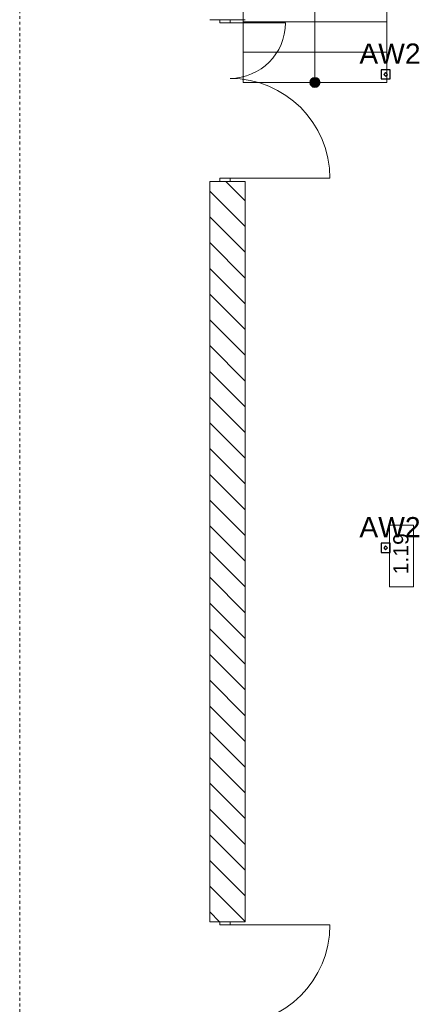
# Model space of a CAD drawing. Header units: millimetres. Extents: x -146116 to 602001, y -318793 to 100489.
# Tile 32 of 100: x 298039 to 301941, y -110307 to -100571. Entities that reach past the tile are written whole.
import ezdxf
from ezdxf.enums import TextEntityAlignment as Align

# ---------------------------------------------------------------- set-up
doc = ezdxf.new("R2010")
doc.units = ezdxf.units.MM
doc.header["$LTSCALE"] = 0.1
doc.header["$MEASUREMENT"] = 0
doc.linetypes.add('eks Rzut piętra I$0$Przerywana', pattern=[564.444447, 282.222223, -282.222223])
for name, color, linetype, lineweight in [('eks Rzut piętra I$0$Nowe_320-W Umeblowanie_Nr_pióra__6', 8, 'Continuous', 13), ('eks Rzut piętra I$0$poziom_2 (1)_6_2D - Ogólne_Nr_pióra__1_Nr_pióra__7', 8, 'Continuous', 18), ('eks Rzut piętra I$0$poziom_2 (1)_6_Drzwi ArchiCAD_Nr_pióra__27_Nr_pióra__7', 8, 'Continuous', 18), ('eks Rzut piętra I$0$poziom_2 (1)_6_Drzwi ArchiCAD_Nr_pióra__81_Nr_pióra__6', 8, 'Continuous', 18), ('eks Rzut piętra I$0$poziom_2 (1)_6_Konstrukcja - Schody_Nr_pióra__81_Nr_pióra__6', 8, 'Continuous', 18), ('eks Rzut piętra I$0$poziom_2 (1)_6_Konstrukcja - Ściany zew_Nr_pióra__107_Nr_pióra__12', 8, 'Continuous', 18), ('eks Rzut piętra I$0$poziom_2 (1)_6_Konstrukcja - Ściany zew_Nr_pióra__27_Nr_pióra__7', 8, 'Continuous', 18), ('eks Rzut piętra I$0$poziom_2 (1)_6_Metryczki pomieszczeń ArchiCADa_Nr_pióra__6_Nr_pióra__5', 8, 'Continuous', 18)]:
    doc.layers.add(name, color=color, linetype=linetype, lineweight=lineweight)
for name, color, linetype in [('eks Rzut piętra I$0$poziom_2 (1)_6_Konstrukcja - Schody', 8, 'Continuous'), ('LUXIONA', 92, 'Continuous'), ('REWIZJA_1', 6, 'Continuous')]:
    doc.layers.add(name, color=color, linetype=linetype)
doc.styles.add('ARIAL', font='arial.ttf')
doc.styles.add('eks Rzut piętra I$0$GENERATED_STYLE_1', font='arial.ttf')

# ---------------------------------------------------------------- blocks, each defined once
blk = doc.blocks.new('eks Rzut piętra I')
at = {"layer": 'eks Rzut piętra I$0$poziom_2 (1)_6_Konstrukcja - Schody', "linetype": 'Continuous', "lineweight": 0}
blk.add_hatch(color=256, dxfattribs=at).paths.add_polyline_path([(209185.9, -62563.9), (209177.7, -62564.6), (209169.7, -62566.6), (209162.2, -62569.9), (209155.2, -62574.5), (209149.2, -62580.1), (209144.1, -62586.6), (209140.2, -62593.8), (209137.5, -62601.6), (209136.1, -62609.8), (209136.1, -62618), (209137.5, -62626.2), (209140.2, -62634), (209144.1, -62641.3), (209149.2, -62647.8), (209155.2, -62653.4), (209162.2, -62657.9), (209169.7, -62661.2), (209177.7, -62663.2), (209185.9, -62663.9), (209194.2, -62663.2), (209202.2, -62661.2), (209209.7, -62657.9), (209216.7, -62653.4), (209222.7, -62647.8), (209227.8, -62641.3), (209231.7, -62634), (209234.4, -62626.2), (209235.8, -62618), (209235.8, -62609.8), (209234.4, -62601.6), (209231.7, -62593.8), (209227.8, -62586.6), (209222.7, -62580.1), (209216.7, -62574.5), (209209.7, -62569.9), (209202.2, -62566.6), (209194.2, -62564.6)])
at = {"layer": 'eks Rzut piętra I$0$poziom_2 (1)_6_Konstrukcja - Ściany zew_Nr_pióra__107_Nr_pióra__12', "linetype": 'Continuous', "lineweight": 18}
h = blk.add_hatch(dxfattribs=at)
h.set_pattern_fill('BLOCZKI_CERAMICZNE_0006', color=256, angle=270, style=0, pattern_type=2)
h.set_pattern_definition([(135, (247705.95, -72963.92), (127.2792, 127.2792), [])])
h.paths.add_polyline_path([(208145.9, -70913.9), (208495.9, -70913.9), (208495.9, -63593.9), (208145.9, -63593.9)])
at = {"layer": 'eks Rzut piętra I$0$poziom_2 (1)_6_2D - Ogólne_Nr_pióra__1_Nr_pióra__7', "linetype": 'eks Rzut piętra I$0$Przerywana', "lineweight": 18}
blk.add_line((206265.9, -81233.9), (206265.9, -53383.9), dxfattribs=at)
at = {"layer": 'eks Rzut piętra I$0$poziom_2 (1)_6_Drzwi ArchiCAD_Nr_pióra__27_Nr_pióra__7', "linetype": 'Continuous', "lineweight": 18}
for p, q in [((208345.9, -61993.9), (208245.9, -61993.9)), ((208345.9, -63593.9), (208245.9, -63593.9)), ((208345.9, -70913.9), (208245.9, -70913.9))]:
    blk.add_line(p, q, dxfattribs=at)
at = {"layer": 'eks Rzut piętra I$0$poziom_2 (1)_6_Drzwi ArchiCAD_Nr_pióra__81_Nr_pióra__6', "linetype": 'Continuous', "lineweight": 18}
for p, q in [((208245.9, -61993.9), (208245.9, -62025.9)), ((208345.9, -61993.9), (208245.9, -61993.9)), ((208345.9, -62025.9), (208345.9, -61993.9)), ((208245.9, -62025.9), (208345.9, -62025.9)), ((208345.9, -62025.9), (208893.9, -62025.9)), ((208345.9, -63561.9), (208245.9, -63561.9)), ((208245.9, -63561.9), (208245.9, -63593.9)), ((208345.9, -63593.9), (208345.9, -63561.9)), ((208345.9, -63561.9), (209333.9, -63561.9)), ((208245.9, -63593.9), (208345.9, -63593.9)), ((208245.9, -70945.9), (208245.9, -70913.9)), ((208245.9, -70913.9), (208345.9, -70913.9)), ((208345.9, -70945.9), (208245.9, -70945.9)), ((208345.9, -70913.9), (208345.9, -70945.9)), ((208345.9, -70945.9), (209333.9, -70945.9))]:
    blk.add_line(p, q, dxfattribs=at)
for centre, radius, start, end in [((208345.9, -62025.9), 548, 270, 0), ((208345.9, -63561.9), 988, 0, 90), ((208345.9, -70945.9), 988, 270, 0)]:
    blk.add_arc(centre, radius, start, end, dxfattribs=at)
at = {"layer": 'eks Rzut piętra I$0$poziom_2 (1)_6_Konstrukcja - Schody_Nr_pióra__81_Nr_pióra__6', "linetype": 'Continuous', "lineweight": 18}
for p, q in [((209895.9, -62613.9), (209895.9, -61129.3)), ((209185.9, -62613.9), (209185.9, -61364.3)), ((208475.9, -62613.9), (208475.9, -61599.3)), ((209895.9, -62013.9), (208475.9, -62013.9)), ((209895.9, -62313.9), (208475.9, -62313.9)), ((209895.9, -62613.9), (208475.9, -62613.9)), ((209895.9, -62613.9), (208475.9, -62613.9))]:
    blk.add_line(p, q, dxfattribs=at)
blk.add_circle((209185.9, -62613.9), 50, dxfattribs=at)
at = {"layer": 'eks Rzut piętra I$0$poziom_2 (1)_6_Konstrukcja - Ściany zew_Nr_pióra__27_Nr_pióra__7', "linetype": 'Continuous', "lineweight": 18}
for p, q in [((208245.9, -61993.9), (208145.9, -61993.9)), ((208345.9, -61993.9), (208245.9, -61993.9)), ((208495.9, -61993.9), (208345.9, -61993.9)), ((208245.9, -63593.9), (208145.9, -63593.9)), ((208345.9, -63593.9), (208245.9, -63593.9)), ((208495.9, -63593.9), (208345.9, -63593.9)), ((208245.9, -70913.9), (208145.9, -70913.9)), ((208345.9, -70913.9), (208245.9, -70913.9)), ((208495.9, -70913.9), (208345.9, -70913.9))]:
    blk.add_line(p, q, dxfattribs=at)
at = {"layer": 'eks Rzut piętra I$0$poziom_2 (1)_6_Konstrukcja - Ściany zew_Nr_pióra__27_Nr_pióra__7', "linetype": 'Continuous', "lineweight": 18, "flags": 128}
for points in [[(208145.9, -63593.9), (208145.9, -70913.9)], [(208495.9, -70913.9), (208495.9, -63593.9)]]:
    blk.add_lwpolyline(points, dxfattribs=at)
at = {"layer": 'eks Rzut piętra I$0$poziom_2 (1)_6_Metryczki pomieszczeń ArchiCADa_Nr_pióra__6_Nr_pióra__5', "linetype": 'Continuous', "lineweight": 18}
for p, q in [((209923, -67601.9), (209923, -66991.8)), ((209923, -66991.8), (210158.7, -66991.8)), ((210158.7, -66991.8), (210158.7, -67601.9)), ((210158.7, -67601.9), (209923, -67601.9))]:
    blk.add_line(p, q, dxfattribs=at)
at = {"layer": 'eks Rzut piętra I$0$Nowe_320-W Umeblowanie_Nr_pióra__6', "linetype": 'Continuous', "lineweight": 13, "style": 'eks Rzut piętra I$0$GENERATED_STYLE_1'}
blk.add_attdef('Hydrant', text='', height=120, rotation=180, dxfattribs=at).set_placement((238684.1, -61499.3), align=Align.MIDDLE_CENTER)
at = {"layer": 'eks Rzut piętra I$0$poziom_2 (1)_6_Metryczki pomieszczeń ArchiCADa_Nr_pióra__6_Nr_pióra__5', "linetype": 'Continuous', "lineweight": 18, "insert": (209960.3, -67479.1), "char_height": 150, "attachment_point": 1, "rotation": 90, "style": 'eks Rzut piętra I$0$GENERATED_STYLE_1'}
blk.add_mtext('\\A1;1.19', dxfattribs=at)
blk = doc.blocks.new('LUXIONA - LVNO')
at = {"layer": 'LUXIONA', "color": 1, "lineweight": -2}
for p, q in [((9, 9), (0, 9)), ((0, 9), (0, 0)), ((0, 0), (9, 0)), ((9, 0), (9, 9))]:
    blk.add_line(p, q, dxfattribs=at)
blk.add_lwpolyline([(4.48, 6.3), (2.62, 4.45), (4.48, 2.6), (6.33, 4.45)], close=True, dxfattribs=at)
at = {"layer": 'LUXIONA', "color": 1, "style": 'ARIAL', "flags": 4}
for tag, p in [('TYP', (-13.79, 32.2, -23.7)), ('OBW', (-19.09, -28.02, -23.7))]:
    blk.add_attdef(tag, p, '', height=20, dxfattribs=at)

msp = doc.modelspace()

# ---------------------------------------------------------------- block references
at = {"layer": 'REWIZJA_1'}
msp.add_blockref('eks Rzut piętra I', (91773.1, -38577), dxfattribs=at)

# ---------------------------------------------------------------- next in the draw order: block references
at = {"layer": 'LUXIONA'}
ref = msp.add_blockref('LUXIONA - LVNO', (301613, -101155.8), dxfattribs=dict(at, xscale=10, yscale=10, zscale=10))
ref.add_attrib('TYP', 'AW2', (301398.2, -101006.8, -237), dxfattribs={"color": 1, "height": 200, "style": 'ARIAL'})
ref = msp.add_blockref('LUXIONA - LVNO', (301613, -105838.2), dxfattribs=dict(at, xscale=10, yscale=10, zscale=10))
ref.add_attrib('TYP', 'AW2', (301398.2, -105689.2, -237), dxfattribs={"color": 1, "height": 200, "style": 'ARIAL'})

doc.saveas('drawing.dxf')
